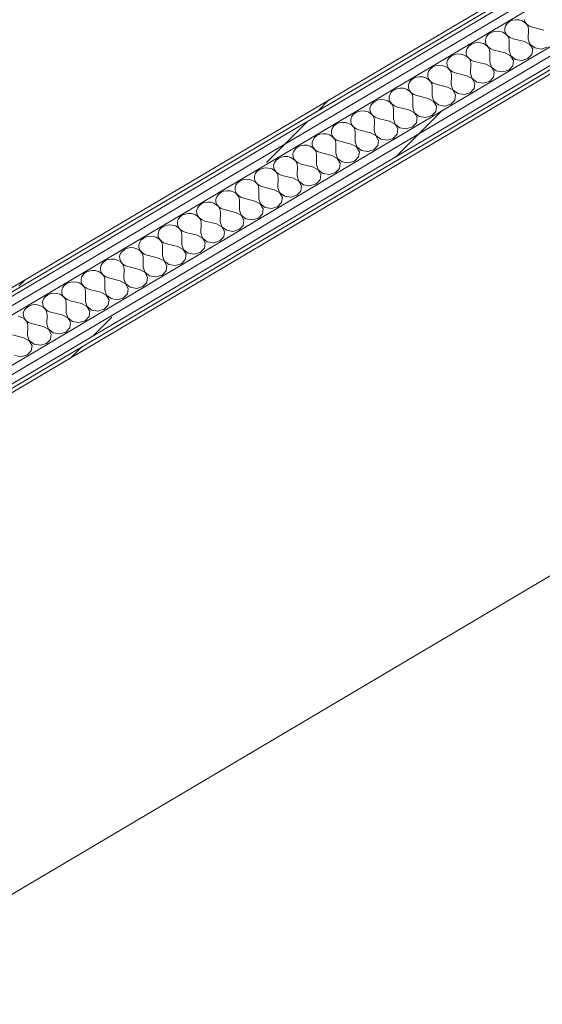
# Model space of a CAD drawing. Header units: millimetres. Extents: x -36631 to 27388, y -24993 to 6945.
# Tile 132 of 256: x 737 to 1513, y -17982 to -16518. Entities that reach past the tile are written whole.
import ezdxf

# ---------------------------------------------------------------- set-up
doc = ezdxf.new("R2010")
doc.units = ezdxf.units.MM
doc.header["$MEASUREMENT"] = 0
doc.linetypes.add('Wipeout_Contour', pattern=[1000, 0, -1000])
doc.layers.add('14_PAV_Paviment existent', color=7, linetype='Continuous')
doc.layers.add('Nuevo_08_E_Envans secs', color=7, linetype='Continuous')
doc.layers.add('14_PAV_Paviment existent_Pluma_Nº__89', color=7, linetype='Continuous', lineweight=5)
doc.layers.add('Nuevo_08_E_Envans secs_Pluma_Nº__1', color=7, linetype='Continuous', lineweight=5)
for name, color, linetype, lineweight, true_color in [('Nuevo_08_E_Envans secs_Pluma_Nº__102', 7, 'Continuous', 5, 0xcccccc), ('Nuevo_08_E_Envans secs_Pluma_Nº__171', 171, 'Continuous', 13, 0xaaaaff), ('Nuevo_08_E_Envans secs_Pluma_Nº__177', 7, 'Continuous', 15, 0xf7e046)]:
    doc.layers.add(name, color=color, linetype=linetype, lineweight=lineweight, true_color=true_color)
pattern_1 = [(45, (0, 0), (-183.8478, 183.8478), [195, -65]), (45, (7e-14, 183.85), (-183.8478, 183.8478), [195, -65])]

# ---------------------------------------------------------------- blocks, each defined once
blk = doc.blocks.new('*X179')
at = {"layer": 'Nuevo_08_E_Envans secs_Pluma_Nº__102', "color": 254, "linetype": 'Continuous', "lineweight": 5, "true_color": 0xcccccc}
for p, q in [((1461, -16523.3), (1458.5, -16526.7)), ((1464.5, -16520.5), (1461, -16523.3)), ((1468.8, -16518.6), (1464.5, -16520.5)), ((1473.6, -16517.8), (1468.8, -16518.6)), ((1478.4, -16518), (1473.6, -16517.8)), ((1483, -16519.4), (1478.4, -16518)), ((1487, -16521.7), (1483, -16519.4)), ((1486.1, -16517.6), (1487.5, -16521.4)), ((1490.1, -16524.7), (1487, -16521.7)), ((1487.5, -16521.4), (1490.2, -16524.7)), ((1492, -16528.4), (1490.1, -16524.7)), ((1490.2, -16524.7), (1493.9, -16527.3)), ((1432.4, -16540.2), (1429.9, -16543.6)), ((1435.9, -16537.4), (1432.4, -16540.2)), ((1440.2, -16535.6), (1435.9, -16537.4)), ((1445, -16534.7), (1440.2, -16535.6)), ((1449.8, -16535), (1445, -16534.7)), ((1454.4, -16536.3), (1449.8, -16535)), ((1458.4, -16538.6), (1454.4, -16536.3)), ((1458.5, -16526.7), (1457.3, -16530.5)), ((1457.3, -16530.5), (1457.5, -16534.5)), ((1457.5, -16534.5), (1458.9, -16538.3)), ((1461.5, -16541.7), (1458.4, -16538.6)), ((1458.9, -16538.3), (1461.6, -16541.6)), ((1492.6, -16532.3), (1492, -16528.4)), ((1492.3, -16546.7), (1492.6, -16532.3)), ((1493.9, -16527.3), (1498.3, -16529)), ((1515.2, -16533.2), (1498.3, -16529)), ((1407.3, -16554.4), (1403.8, -16557.1)), ((1411.6, -16552.5), (1407.3, -16554.4)), ((1416.4, -16551.7), (1411.6, -16552.5)), ((1421.2, -16551.9), (1416.4, -16551.7)), ((1425.8, -16553.2), (1421.2, -16551.9)), ((1429.8, -16555.5), (1425.8, -16553.2)), ((1429.9, -16543.6), (1428.7, -16547.5)), ((1428.7, -16547.5), (1428.8, -16551.5)), ((1428.8, -16551.5), (1430.3, -16555.2)), ((1432.9, -16558.6), (1429.8, -16555.5)), ((1430.3, -16555.2), (1433, -16558.6)), ((1463.4, -16545.3), (1461.5, -16541.7)), ((1461.6, -16541.6), (1465.3, -16544.2)), ((1464, -16549.3), (1463.4, -16545.3)), ((1463.7, -16563.7), (1464, -16549.3)), ((1465.3, -16544.2), (1469.7, -16545.9)), ((1486.6, -16550.1), (1469.7, -16545.9)), ((1494.7, -16554.4), (1486.6, -16550.1)), ((1492.3, -16546.7), (1494.8, -16554.3)), ((1498.8, -16561.5), (1494.7, -16554.4)), ((1494.8, -16554.3), (1501.9, -16559.7)), ((1383, -16569.4), (1378.7, -16571.3)), ((1387.7, -16568.6), (1383, -16569.4)), ((1392.6, -16568.9), (1387.7, -16568.6)), ((1397.2, -16570.2), (1392.6, -16568.9)), ((1401.2, -16572.5), (1397.2, -16570.2)), ((1401.3, -16560.6), (1400.1, -16564.4)), ((1400.1, -16564.4), (1400.2, -16568.4)), ((1400.2, -16568.4), (1401.7, -16572.2)), ((1403.8, -16557.1), (1401.3, -16560.6)), ((1434.8, -16562.3), (1432.9, -16558.6)), ((1433, -16558.6), (1436.7, -16561.2)), ((1435.4, -16566.2), (1434.8, -16562.3)), ((1435.1, -16580.6), (1435.4, -16566.2)), ((1436.7, -16561.2), (1441.1, -16562.8)), ((1458, -16567.1), (1441.1, -16562.8)), ((1466.1, -16571.4), (1458, -16567.1)), ((1463.7, -16563.7), (1466.2, -16571.3)), ((1491.8, -16575.5), (1497.8, -16569.3)), ((1497.8, -16569.3), (1498.8, -16561.5)), ((1501.9, -16559.7), (1511.3, -16561.3)), ((1511.3, -16561.3), (1520.4, -16558.6)), ((1372.7, -16577.5), (1371.5, -16581.4)), ((1371.5, -16581.4), (1371.6, -16585.3)), ((1375.2, -16574.1), (1372.7, -16577.5)), ((1378.7, -16571.3), (1375.2, -16574.1)), ((1404.3, -16575.6), (1401.2, -16572.5)), ((1401.7, -16572.2), (1404.4, -16575.5)), ((1406.2, -16579.2), (1404.3, -16575.6)), ((1404.4, -16575.5), (1408.1, -16578.1)), ((1406.8, -16583.2), (1406.2, -16579.2)), ((1406.5, -16597.6), (1406.8, -16583.2)), ((1408.1, -16578.1), (1412.5, -16579.8)), ((1429.4, -16584), (1412.5, -16579.8)), ((1437.5, -16588.3), (1429.4, -16584)), ((1435.1, -16580.6), (1437.6, -16588.2)), ((1470.2, -16578.5), (1466.1, -16571.4)), ((1466.2, -16571.3), (1473.3, -16576.7)), ((1469.2, -16586.3), (1470.2, -16578.5)), ((1473.3, -16576.7), (1482.7, -16578.2)), ((1482.7, -16578.2), (1491.8, -16575.5)), ((1344.1, -16594.5), (1342.9, -16598.3)), ((1342.9, -16598.3), (1343, -16602.3)), ((1346.6, -16591), (1344.1, -16594.5)), ((1350.1, -16588.3), (1346.6, -16591)), ((1354.4, -16586.4), (1350.1, -16588.3)), ((1359.1, -16585.5), (1354.4, -16586.4)), ((1364, -16585.8), (1359.1, -16585.5)), ((1368.6, -16587.1), (1364, -16585.8)), ((1372.6, -16589.4), (1368.6, -16587.1)), ((1371.6, -16585.3), (1373.1, -16589.1)), ((1375.6, -16592.5), (1372.6, -16589.4)), ((1373.1, -16589.1), (1375.8, -16592.4)), ((1377.6, -16596.2), (1375.6, -16592.5)), ((1375.8, -16592.4), (1379.5, -16595)), ((1378.2, -16600.1), (1377.6, -16596.2)), ((1379.5, -16595), (1383.9, -16596.7)), ((1400.8, -16601), (1383.9, -16596.7)), ((1406.5, -16597.6), (1409, -16605.2)), ((1441.6, -16595.4), (1437.5, -16588.3)), ((1437.6, -16588.2), (1444.7, -16593.6)), ((1440.6, -16603.2), (1441.6, -16595.4)), ((1444.7, -16593.6), (1454.1, -16595.2)), ((1454.1, -16595.2), (1463.2, -16592.5)), ((1463.2, -16592.5), (1469.2, -16586.3)), ((1315.5, -16611.4), (1314.3, -16615.2)), ((1317.9, -16608), (1315.5, -16611.4)), ((1321.5, -16605.2), (1317.9, -16608)), ((1325.8, -16603.3), (1321.5, -16605.2)), ((1330.5, -16602.5), (1325.8, -16603.3)), ((1335.4, -16602.7), (1330.5, -16602.5)), ((1340, -16604.1), (1335.4, -16602.7)), ((1344, -16606.4), (1340, -16604.1)), ((1343, -16602.3), (1344.5, -16606.1)), ((1347, -16609.5), (1344, -16606.4)), ((1344.5, -16606.1), (1347.2, -16609.4)), ((1348.9, -16613.1), (1347, -16609.5)), ((1347.2, -16609.4), (1350.8, -16612)), ((1349.5, -16617.1), (1348.9, -16613.1)), ((1350.8, -16612), (1355.3, -16613.7)), ((1372.2, -16617.9), (1355.3, -16613.7)), ((1377.9, -16614.5), (1378.2, -16600.1)), ((1408.9, -16605.2), (1400.8, -16601)), ((1413, -16612.3), (1408.9, -16605.2)), ((1409, -16605.2), (1416, -16610.6)), ((1411.9, -16620.2), (1413, -16612.3)), ((1416, -16610.6), (1425.5, -16612.1)), ((1425.5, -16612.1), (1434.6, -16609.4)), ((1434.6, -16609.4), (1440.6, -16603.2)), ((1286.9, -16628.3), (1285.7, -16632.2)), ((1289.3, -16624.9), (1286.9, -16628.3)), ((1292.8, -16622.1), (1289.3, -16624.9)), ((1297.2, -16620.3), (1292.8, -16622.1)), ((1301.9, -16619.4), (1297.2, -16620.3)), ((1306.8, -16619.7), (1301.9, -16619.4)), ((1311.4, -16621), (1306.8, -16619.7)), ((1315.4, -16623.3), (1311.4, -16621)), ((1314.3, -16615.2), (1314.4, -16619.2)), ((1314.4, -16619.2), (1315.9, -16623)), ((1318.4, -16626.4), (1315.4, -16623.3)), ((1315.9, -16623), (1318.5, -16626.3)), ((1320.3, -16630.1), (1318.4, -16626.4)), ((1318.5, -16626.3), (1322.2, -16628.9)), ((1322.2, -16628.9), (1326.7, -16630.6)), ((1349.3, -16631.4), (1349.5, -16617.1)), ((1380.3, -16622.2), (1372.2, -16617.9)), ((1377.9, -16614.5), (1380.4, -16622.1)), ((1384.4, -16629.3), (1380.3, -16622.2)), ((1380.4, -16622.1), (1387.4, -16627.5)), ((1387.4, -16627.5), (1396.9, -16629.1)), ((1396.9, -16629.1), (1406, -16626.4)), ((1406, -16626.4), (1411.9, -16620.2)), ((1260.7, -16641.8), (1258.3, -16645.3)), ((1264.2, -16639.1), (1260.7, -16641.8)), ((1268.5, -16637.2), (1264.2, -16639.1)), ((1273.3, -16636.4), (1268.5, -16637.2)), ((1278.2, -16636.6), (1273.3, -16636.4)), ((1282.8, -16637.9), (1278.2, -16636.6)), ((1286.8, -16640.2), (1282.8, -16637.9)), ((1285.7, -16632.2), (1285.8, -16636.2)), ((1285.8, -16636.2), (1287.3, -16639.9)), ((1289.8, -16643.3), (1286.8, -16640.2)), ((1287.3, -16639.9), (1289.9, -16643.3)), ((1291.7, -16647), (1289.8, -16643.3)), ((1289.9, -16643.3), (1293.6, -16645.9)), ((1320.9, -16634), (1320.3, -16630.1)), ((1320.7, -16648.4), (1320.9, -16634)), ((1343.6, -16634.8), (1326.7, -16630.6)), ((1351.7, -16639.1), (1343.6, -16634.8)), ((1349.3, -16631.4), (1351.8, -16639)), ((1355.8, -16646.2), (1351.7, -16639.1)), ((1351.8, -16639), (1358.8, -16644.4)), ((1368.3, -16646), (1377.4, -16643.3)), ((1377.4, -16643.3), (1383.3, -16637.1)), ((1383.3, -16637.1), (1384.4, -16629.3)), ((1235.6, -16656), (1232.1, -16658.8)), ((1239.9, -16654.2), (1235.6, -16656)), ((1244.7, -16653.3), (1239.9, -16654.2)), ((1249.6, -16653.6), (1244.7, -16653.3)), ((1254.2, -16654.9), (1249.6, -16653.6)), ((1258.2, -16657.2), (1254.2, -16654.9)), ((1258.3, -16645.3), (1257.1, -16649.1)), ((1257.1, -16649.1), (1257.2, -16653.1)), ((1257.2, -16653.1), (1258.7, -16656.9)), ((1261.2, -16660.3), (1258.2, -16657.2)), ((1258.7, -16656.9), (1261.3, -16660.2)), ((1292.3, -16650.9), (1291.7, -16647)), ((1292.1, -16665.3), (1292.3, -16650.9)), ((1293.6, -16645.9), (1298.1, -16647.5)), ((1315, -16651.8), (1298.1, -16647.5)), ((1323.1, -16656.1), (1315, -16651.8)), ((1320.7, -16648.4), (1323.2, -16656)), ((1327.2, -16663.2), (1323.1, -16656.1)), ((1323.2, -16656), (1330.2, -16661.4)), ((1348.8, -16660.2), (1354.7, -16654)), ((1354.7, -16654), (1355.8, -16646.2)), ((1358.8, -16644.4), (1368.3, -16646)), ((1207, -16673), (1203.5, -16675.7)), ((1211.3, -16671.1), (1207, -16673)), ((1216.1, -16670.3), (1211.3, -16671.1)), ((1221, -16670.5), (1216.1, -16670.3)), ((1225.6, -16671.8), (1221, -16670.5)), ((1229.6, -16674.1), (1225.6, -16671.8)), ((1229.7, -16662.2), (1228.5, -16666.1)), ((1228.5, -16666.1), (1228.6, -16670)), ((1228.6, -16670), (1230.1, -16673.8)), ((1232.1, -16658.8), (1229.7, -16662.2)), ((1263.1, -16663.9), (1261.2, -16660.3)), ((1261.3, -16660.2), (1265, -16662.8)), ((1263.7, -16667.9), (1263.1, -16663.9)), ((1263.5, -16682.3), (1263.7, -16667.9)), ((1265, -16662.8), (1269.4, -16664.5)), ((1286.3, -16668.7), (1269.4, -16664.5)), ((1294.5, -16673), (1286.3, -16668.7)), ((1292.1, -16665.3), (1294.6, -16672.9)), ((1294.6, -16672.9), (1301.6, -16678.3)), ((1320.2, -16677.2), (1326.1, -16671)), ((1326.1, -16671), (1327.2, -16663.2)), ((1330.2, -16661.4), (1339.7, -16663)), ((1339.7, -16663), (1348.8, -16660.2)), ((1187.5, -16687.2), (1182.7, -16688)), ((1192.4, -16687.4), (1187.5, -16687.2)), ((1197, -16688.8), (1192.4, -16687.4)), ((1201.1, -16679.2), (1199.9, -16683)), ((1199.9, -16683), (1200, -16687)), ((1200, -16687), (1201.4, -16690.8)), ((1203.5, -16675.7), (1201.1, -16679.2)), ((1232.6, -16677.2), (1229.6, -16674.1)), ((1230.1, -16673.8), (1232.7, -16677.2)), ((1234.5, -16680.9), (1232.6, -16677.2)), ((1232.7, -16677.2), (1236.4, -16679.8)), ((1235.1, -16684.8), (1234.5, -16680.9)), ((1234.9, -16699.2), (1235.1, -16684.8)), ((1236.4, -16679.8), (1240.8, -16681.4)), ((1257.7, -16685.7), (1240.8, -16681.4)), ((1265.9, -16689.9), (1257.7, -16685.7)), ((1263.5, -16682.3), (1266, -16689.9)), ((1298.6, -16680.1), (1294.5, -16673)), ((1297.5, -16687.9), (1298.6, -16680.1)), ((1301.6, -16678.3), (1311.1, -16679.9)), ((1311.1, -16679.9), (1320.2, -16677.2)), ((1172.5, -16696.1), (1171.2, -16700)), ((1171.2, -16700), (1171.4, -16703.9)), ((1174.9, -16692.7), (1172.5, -16696.1)), ((1178.4, -16689.9), (1174.9, -16692.7)), ((1182.7, -16688), (1178.4, -16689.9)), ((1200.9, -16691.1), (1197, -16688.8)), ((1204, -16694.2), (1200.9, -16691.1)), ((1201.4, -16690.8), (1204.1, -16694.1)), ((1205.9, -16697.8), (1204, -16694.2)), ((1204.1, -16694.1), (1207.8, -16696.7)), ((1206.5, -16701.8), (1205.9, -16697.8)), ((1206.2, -16716.2), (1206.5, -16701.8)), ((1207.8, -16696.7), (1212.2, -16698.4)), ((1229.1, -16702.6), (1212.2, -16698.4)), ((1234.9, -16699.2), (1237.4, -16706.8)), ((1270, -16697.1), (1265.9, -16689.9)), ((1266, -16689.9), (1273, -16695.3)), ((1268.9, -16704.9), (1270, -16697.1)), ((1273, -16695.3), (1282.5, -16696.8)), ((1282.5, -16696.8), (1291.6, -16694.1)), ((1291.6, -16694.1), (1297.5, -16687.9)), ((1143.8, -16713), (1142.6, -16716.9)), ((1142.6, -16716.9), (1142.8, -16720.9)), ((1146.3, -16709.6), (1143.8, -16713)), ((1149.8, -16706.9), (1146.3, -16709.6)), ((1154.1, -16705), (1149.8, -16706.9)), ((1158.9, -16704.1), (1154.1, -16705)), ((1163.8, -16704.4), (1158.9, -16704.1)), ((1168.4, -16705.7), (1163.8, -16704.4)), ((1172.3, -16708), (1168.4, -16705.7)), ((1171.4, -16703.9), (1172.8, -16707.7)), ((1175.4, -16711.1), (1172.3, -16708)), ((1172.8, -16707.7), (1175.5, -16711)), ((1177.3, -16714.8), (1175.4, -16711.1)), ((1175.5, -16711), (1179.2, -16713.6)), ((1177.9, -16718.7), (1177.3, -16714.8)), ((1179.2, -16713.6), (1183.6, -16715.3)), ((1200.5, -16719.5), (1183.6, -16715.3)), ((1206.2, -16716.2), (1208.8, -16723.8)), ((1237.2, -16706.9), (1229.1, -16702.6)), ((1241.4, -16714), (1237.2, -16706.9)), ((1237.4, -16706.8), (1244.4, -16712.2)), ((1240.3, -16721.8), (1241.4, -16714)), ((1244.4, -16712.2), (1253.9, -16713.8)), ((1253.9, -16713.8), (1262.9, -16711.1)), ((1262.9, -16711.1), (1268.9, -16704.9)), ((1115.2, -16730), (1114, -16733.8)), ((1117.7, -16726.6), (1115.2, -16730)), ((1121.2, -16723.8), (1117.7, -16726.6)), ((1125.5, -16721.9), (1121.2, -16723.8)), ((1130.3, -16721.1), (1125.5, -16721.9)), ((1135.1, -16721.3), (1130.3, -16721.1)), ((1139.7, -16722.7), (1135.1, -16721.3)), ((1143.7, -16724.9), (1139.7, -16722.7)), ((1142.8, -16720.9), (1144.2, -16724.7)), ((1146.8, -16728), (1143.7, -16724.9)), ((1144.2, -16724.7), (1146.9, -16728)), ((1148.7, -16731.7), (1146.8, -16728)), ((1146.9, -16728), (1150.6, -16730.6)), ((1150.6, -16730.6), (1155, -16732.3)), ((1177.6, -16733.1), (1177.9, -16718.7)), ((1208.6, -16723.8), (1200.5, -16719.5)), ((1212.8, -16730.9), (1208.6, -16723.8)), ((1208.8, -16723.8), (1215.8, -16729.1)), ((1211.7, -16738.8), (1212.8, -16730.9)), ((1215.8, -16729.1), (1225.3, -16730.7)), ((1225.3, -16730.7), (1234.3, -16728)), ((1234.3, -16728), (1240.3, -16721.8)), ((1089.1, -16743.5), (1086.6, -16746.9)), ((1092.6, -16740.7), (1089.1, -16743.5)), ((1096.9, -16738.9), (1092.6, -16740.7)), ((1101.7, -16738), (1096.9, -16738.9)), ((1106.5, -16738.3), (1101.7, -16738)), ((1111.1, -16739.6), (1106.5, -16738.3)), ((1115.1, -16741.9), (1111.1, -16739.6)), ((1114, -16733.8), (1114.2, -16737.8)), ((1114.2, -16737.8), (1115.6, -16741.6)), ((1118.2, -16745), (1115.1, -16741.9)), ((1115.6, -16741.6), (1118.3, -16744.9)), ((1120.1, -16748.6), (1118.2, -16745)), ((1118.3, -16744.9), (1122, -16747.5)), ((1149.3, -16735.6), (1148.7, -16731.7)), ((1149, -16750), (1149.3, -16735.6)), ((1171.9, -16736.5), (1155, -16732.3)), ((1180, -16740.8), (1171.9, -16736.5)), ((1177.6, -16733.1), (1180.1, -16740.7)), ((1184.2, -16747.9), (1180, -16740.8)), ((1180.1, -16740.7), (1187.2, -16746.1)), ((1187.2, -16746.1), (1196.7, -16747.7)), ((1196.7, -16747.7), (1205.7, -16744.9)), ((1205.7, -16744.9), (1211.7, -16738.8)), ((1060.5, -16760.4), (1058, -16763.9)), ((1064, -16757.7), (1060.5, -16760.4)), ((1068.3, -16755.8), (1064, -16757.7)), ((1073.1, -16755), (1068.3, -16755.8)), ((1077.9, -16755.2), (1073.1, -16755)), ((1082.5, -16756.5), (1077.9, -16755.2)), ((1086.5, -16758.8), (1082.5, -16756.5)), ((1086.6, -16746.9), (1085.4, -16750.8)), ((1085.4, -16750.8), (1085.6, -16754.7)), ((1085.6, -16754.7), (1087, -16758.5)), ((1089.6, -16761.9), (1086.5, -16758.8)), ((1087, -16758.5), (1089.7, -16761.9)), ((1120.7, -16752.6), (1120.1, -16748.6)), ((1120.4, -16767), (1120.7, -16752.6)), ((1122, -16747.5), (1126.4, -16749.2)), ((1143.3, -16753.4), (1126.4, -16749.2)), ((1151.4, -16757.7), (1143.3, -16753.4)), ((1149, -16750), (1151.5, -16757.6)), ((1155.6, -16764.8), (1151.4, -16757.7)), ((1151.5, -16757.6), (1158.6, -16763)), ((1177.1, -16761.9), (1183.1, -16755.7)), ((1183.1, -16755.7), (1184.2, -16747.9)), ((1035.4, -16774.6), (1031.9, -16777.4)), ((1039.7, -16772.7), (1035.4, -16774.6)), ((1044.5, -16771.9), (1039.7, -16772.7)), ((1049.3, -16772.2), (1044.5, -16771.9)), ((1053.9, -16773.5), (1049.3, -16772.2)), ((1057.9, -16775.8), (1053.9, -16773.5)), ((1058, -16763.9), (1056.8, -16767.7)), ((1056.8, -16767.7), (1056.9, -16771.7)), ((1056.9, -16771.7), (1058.4, -16775.5)), ((1091.5, -16765.6), (1089.6, -16761.9)), ((1089.7, -16761.9), (1093.4, -16764.5)), ((1092.1, -16769.5), (1091.5, -16765.6)), ((1091.8, -16783.9), (1092.1, -16769.5)), ((1093.4, -16764.5), (1097.8, -16766.1)), ((1114.7, -16770.4), (1097.8, -16766.1)), ((1122.8, -16774.6), (1114.7, -16770.4)), ((1120.4, -16767), (1122.9, -16774.6)), ((1127, -16781.8), (1122.8, -16774.6)), ((1122.9, -16774.6), (1130, -16780)), ((1148.5, -16778.8), (1154.5, -16772.6)), ((1154.5, -16772.6), (1155.6, -16764.8)), ((1158.6, -16763), (1168, -16764.6)), ((1168, -16764.6), (1177.1, -16761.9)), ((1011.1, -16789.7), (1006.8, -16791.6)), ((1015.8, -16788.8), (1011.1, -16789.7)), ((1020.7, -16789.1), (1015.8, -16788.8)), ((1025.3, -16790.4), (1020.7, -16789.1)), ((1029.4, -16780.8), (1028.2, -16784.7)), ((1028.2, -16784.7), (1028.3, -16788.6)), ((1028.3, -16788.6), (1029.8, -16792.4)), ((1031.9, -16777.4), (1029.4, -16780.8)), ((1061, -16778.9), (1057.9, -16775.8)), ((1058.4, -16775.5), (1061.1, -16778.8)), ((1062.9, -16782.5), (1061, -16778.9)), ((1061.1, -16778.8), (1064.8, -16781.4)), ((1063.5, -16786.5), (1062.9, -16782.5)), ((1063.2, -16800.9), (1063.5, -16786.5)), ((1064.8, -16781.4), (1069.2, -16783.1)), ((1086.1, -16787.3), (1069.2, -16783.1)), ((1094.2, -16791.6), (1086.1, -16787.3)), ((1091.8, -16783.9), (1094.3, -16791.5)), ((1119.9, -16795.8), (1125.9, -16789.6)), ((1125.9, -16789.6), (1127, -16781.8)), ((1130, -16780), (1139.4, -16781.5)), ((1139.4, -16781.5), (1148.5, -16778.8)), ((1000.8, -16797.8), (999.6, -16801.6)), ((999.6, -16801.6), (999.7, -16805.6)), ((1003.3, -16794.3), (1000.8, -16797.8)), ((1006.8, -16791.6), (1003.3, -16794.3)), ((1029.3, -16792.7), (1025.3, -16790.4)), ((1032.4, -16795.8), (1029.3, -16792.7)), ((1029.8, -16792.4), (1032.5, -16795.7)), ((1034.3, -16799.5), (1032.4, -16795.8)), ((1032.5, -16795.7), (1036.2, -16798.3)), ((1034.9, -16803.4), (1034.3, -16799.5)), ((1034.6, -16817.8), (1034.9, -16803.4)), ((1036.2, -16798.3), (1040.6, -16800)), ((1057.5, -16804.3), (1040.6, -16800)), ((1065.6, -16808.5), (1057.5, -16804.3)), ((1063.2, -16800.9), (1065.7, -16808.5)), ((1098.3, -16798.7), (1094.2, -16791.6)), ((1094.3, -16791.5), (1101.4, -16796.9)), ((1097.3, -16806.5), (1098.3, -16798.7)), ((1101.4, -16796.9), (1110.8, -16798.5)), ((1110.8, -16798.5), (1119.9, -16795.8)), ((972.2, -16814.7), (971, -16818.5)), ((971, -16818.5), (971.1, -16822.5)), ((974.7, -16811.3), (972.2, -16814.7)), ((978.2, -16808.5), (974.7, -16811.3)), ((982.5, -16806.6), (978.2, -16808.5)), ((987.2, -16805.8), (982.5, -16806.6)), ((992.1, -16806), (987.2, -16805.8)), ((996.7, -16807.4), (992.1, -16806)), ((1000.7, -16809.7), (996.7, -16807.4)), ((999.7, -16805.6), (1001.2, -16809.4)), ((1003.8, -16812.8), (1000.7, -16809.7)), ((1001.2, -16809.4), (1003.9, -16812.7)), ((1005.7, -16816.4), (1003.8, -16812.8)), ((1003.9, -16812.7), (1007.6, -16815.3)), ((1006.3, -16820.3), (1005.7, -16816.4)), ((1007.6, -16815.3), (1012, -16817)), ((1028.9, -16821.2), (1012, -16817)), ((1034.6, -16817.8), (1037.1, -16825.4)), ((1069.7, -16815.6), (1065.6, -16808.5)), ((1065.7, -16808.5), (1072.8, -16813.9)), ((1068.7, -16823.5), (1069.7, -16815.6)), ((1072.8, -16813.9), (1082.2, -16815.4)), ((1082.2, -16815.4), (1091.3, -16812.7)), ((1091.3, -16812.7), (1097.3, -16806.5)), ((943.6, -16831.6), (942.4, -16835.5)), ((946, -16828.2), (943.6, -16831.6)), ((949.6, -16825.4), (946, -16828.2)), ((953.9, -16823.6), (949.6, -16825.4)), ((958.6, -16822.7), (953.9, -16823.6)), ((963.5, -16823), (958.6, -16822.7)), ((968.1, -16824.3), (963.5, -16823)), ((972.1, -16826.6), (968.1, -16824.3)), ((971.1, -16822.5), (972.6, -16826.3)), ((975.1, -16829.7), (972.1, -16826.6)), ((972.6, -16826.3), (975.3, -16829.6)), ((977, -16833.3), (975.1, -16829.7)), ((975.3, -16829.6), (978.9, -16832.2)), ((977.6, -16837.3), (977, -16833.3)), ((978.9, -16832.2), (983.4, -16833.9)), ((1000.3, -16838.1), (983.4, -16833.9)), ((1006, -16834.7), (1006.3, -16820.3)), ((1037, -16825.5), (1028.9, -16821.2)), ((1041.1, -16832.6), (1037, -16825.5)), ((1037.1, -16825.4), (1044.1, -16830.8)), ((1040.1, -16840.4), (1041.1, -16832.6)), ((1044.1, -16830.8), (1053.6, -16832.4)), ((1053.6, -16832.4), (1062.7, -16829.7)), ((1062.7, -16829.7), (1068.7, -16823.5)), ((915, -16848.6), (913.8, -16852.4)), ((917.4, -16845.1), (915, -16848.6)), ((921, -16842.4), (917.4, -16845.1)), ((925.3, -16840.5), (921, -16842.4)), ((930, -16839.7), (925.3, -16840.5)), ((934.9, -16839.9), (930, -16839.7)), ((939.5, -16841.2), (934.9, -16839.9)), ((943.5, -16843.5), (939.5, -16841.2)), ((942.4, -16835.5), (942.5, -16839.5)), ((942.5, -16839.5), (944, -16843.2)), ((946.5, -16846.6), (943.5, -16843.5)), ((944, -16843.2), (946.7, -16846.6)), ((948.4, -16850.3), (946.5, -16846.6)), ((946.7, -16846.6), (950.3, -16849.2)), ((977.4, -16851.7), (977.6, -16837.3)), ((1008.4, -16842.4), (1000.3, -16838.1)), ((1006, -16834.7), (1008.5, -16842.3)), ((1012.5, -16849.5), (1008.4, -16842.4)), ((1008.5, -16842.3), (1015.5, -16847.7)), ((1015.5, -16847.7), (1025, -16849.3)), ((1025, -16849.3), (1034.1, -16846.6)), ((1034.1, -16846.6), (1040.1, -16840.4)), ((888.8, -16862.1), (886.4, -16865.5)), ((892.3, -16859.3), (888.8, -16862.1)), ((896.7, -16857.5), (892.3, -16859.3)), ((901.4, -16856.6), (896.7, -16857.5)), ((906.3, -16856.9), (901.4, -16856.6)), ((910.9, -16858.2), (906.3, -16856.9)), ((914.9, -16860.5), (910.9, -16858.2)), ((913.8, -16852.4), (913.9, -16856.4)), ((913.9, -16856.4), (915.4, -16860.2)), ((917.9, -16863.6), (914.9, -16860.5)), ((915.4, -16860.2), (918, -16863.5)), ((949, -16854.2), (948.4, -16850.3)), ((948.8, -16868.6), (949, -16854.2)), ((950.3, -16849.2), (954.8, -16850.8)), ((971.7, -16855.1), (954.8, -16850.8)), ((979.8, -16859.4), (971.7, -16855.1)), ((977.4, -16851.7), (979.9, -16859.3)), ((983.9, -16866.5), (979.8, -16859.4)), ((979.9, -16859.3), (986.9, -16864.7)), ((1005.5, -16863.5), (1011.4, -16857.3)), ((1011.4, -16857.3), (1012.5, -16849.5)), ((863.7, -16876.3), (860.2, -16879)), ((868, -16874.4), (863.7, -16876.3)), ((872.8, -16873.6), (868, -16874.4)), ((877.7, -16873.8), (872.8, -16873.6)), ((882.3, -16875.1), (877.7, -16873.8)), ((886.3, -16877.4), (882.3, -16875.1)), ((886.4, -16865.5), (885.2, -16869.4)), ((885.2, -16869.4), (885.3, -16873.3)), ((885.3, -16873.3), (886.8, -16877.1)), ((889.3, -16880.5), (886.3, -16877.4)), ((886.8, -16877.1), (889.4, -16880.4)), ((919.8, -16867.2), (917.9, -16863.6)), ((918, -16863.5), (921.7, -16866.1)), ((920.4, -16871.2), (919.8, -16867.2)), ((920.2, -16885.6), (920.4, -16871.2)), ((921.7, -16866.1), (926.2, -16867.8)), ((943.1, -16872), (926.2, -16867.8)), ((951.2, -16876.3), (943.1, -16872)), ((948.8, -16868.6), (951.3, -16876.2)), ((955.3, -16883.4), (951.2, -16876.3)), ((951.3, -16876.2), (958.3, -16881.6)), ((976.9, -16880.5), (982.8, -16874.3)), ((982.8, -16874.3), (983.9, -16866.5)), ((986.9, -16864.7), (996.4, -16866.3)), ((996.4, -16866.3), (1005.5, -16863.5)), ((839.4, -16891.3), (835.1, -16893.2)), ((844.2, -16890.5), (839.4, -16891.3)), ((849.1, -16890.7), (844.2, -16890.5)), ((853.7, -16892.1), (849.1, -16890.7)), ((857.7, -16894.4), (853.7, -16892.1)), ((857.8, -16882.5), (856.6, -16886.3)), ((856.6, -16886.3), (856.7, -16890.3)), ((856.7, -16890.3), (858.2, -16894.1)), ((860.2, -16879), (857.8, -16882.5)), ((891.2, -16884.2), (889.3, -16880.5)), ((889.4, -16880.4), (893.1, -16883)), ((891.8, -16888.1), (891.2, -16884.2)), ((891.6, -16902.5), (891.8, -16888.1)), ((893.1, -16883), (897.5, -16884.7)), ((914.5, -16889), (897.5, -16884.7)), ((922.6, -16893.2), (914.5, -16889)), ((920.2, -16885.6), (922.7, -16893.2)), ((948.3, -16897.4), (954.2, -16891.2)), ((954.2, -16891.2), (955.3, -16883.4)), ((958.3, -16881.6), (967.8, -16883.2)), ((967.8, -16883.2), (976.9, -16880.5)), ((829.2, -16899.4), (828, -16903.2)), ((828, -16903.2), (828.1, -16907.2)), ((831.6, -16896), (829.2, -16899.4)), ((835.1, -16893.2), (831.6, -16896)), ((860.7, -16897.5), (857.7, -16894.4)), ((858.2, -16894.1), (860.8, -16897.4)), ((862.6, -16901.1), (860.7, -16897.5)), ((860.8, -16897.4), (864.5, -16900)), ((863.2, -16905.1), (862.6, -16901.1)), ((863, -16919.5), (863.2, -16905.1)), ((864.5, -16900), (868.9, -16901.7)), ((885.8, -16905.9), (868.9, -16901.7)), ((894, -16910.2), (885.8, -16905.9)), ((891.6, -16902.5), (894.1, -16910.1)), ((926.7, -16900.3), (922.6, -16893.2)), ((922.7, -16893.2), (929.7, -16898.6)), ((925.6, -16908.2), (926.7, -16900.3)), ((929.7, -16898.6), (939.2, -16900.1)), ((939.2, -16900.1), (948.3, -16897.4)), ((800.6, -16916.3), (799.4, -16920.2)), ((799.4, -16920.2), (799.5, -16924.2)), ((803, -16912.9), (800.6, -16916.3)), ((806.5, -16910.1), (803, -16912.9)), ((810.8, -16908.3), (806.5, -16910.1)), ((815.6, -16907.4), (810.8, -16908.3)), ((820.5, -16907.7), (815.6, -16907.4)), ((825.1, -16909), (820.5, -16907.7)), ((829, -16911.3), (825.1, -16909)), ((828.1, -16907.2), (829.5, -16911)), ((832.1, -16914.4), (829, -16911.3)), ((829.5, -16911), (832.2, -16914.3)), ((834, -16918.1), (832.1, -16914.4)), ((832.2, -16914.3), (835.9, -16916.9)), ((834.6, -16922), (834, -16918.1)), ((835.9, -16916.9), (840.3, -16918.6)), ((857.2, -16922.8), (840.3, -16918.6)), ((863, -16919.5), (865.5, -16927.1)), ((898.1, -16917.3), (894, -16910.2)), ((894.1, -16910.1), (901.1, -16915.5)), ((897, -16925.1), (898.1, -16917.3)), ((901.1, -16915.5), (910.6, -16917.1)), ((910.6, -16917.1), (919.7, -16914.4)), ((919.7, -16914.4), (925.6, -16908.2)), ((772, -16933.3), (770.7, -16937.1)), ((774.4, -16929.8), (772, -16933.3)), ((777.9, -16927.1), (774.4, -16929.8)), ((782.2, -16925.2), (777.9, -16927.1)), ((787, -16924.4), (782.2, -16925.2)), ((791.9, -16924.6), (787, -16924.4)), ((796.5, -16925.9), (791.9, -16924.6)), ((800.4, -16928.2), (796.5, -16925.9)), ((799.5, -16924.2), (800.9, -16928)), ((803.5, -16931.3), (800.4, -16928.2)), ((800.9, -16928), (803.6, -16931.3)), ((805.4, -16935), (803.5, -16931.3)), ((803.6, -16931.3), (807.3, -16933.9)), ((806, -16938.9), (805.4, -16935)), ((807.3, -16933.9), (811.7, -16935.6)), ((828.6, -16939.8), (811.7, -16935.6)), ((834.4, -16936.4), (834.6, -16922)), ((834.4, -16936.4), (836.9, -16944)), ((865.3, -16927.1), (857.2, -16922.8)), ((869.5, -16934.2), (865.3, -16927.1)), ((865.5, -16927.1), (872.5, -16932.4)), ((868.4, -16942.1), (869.5, -16934.2)), ((872.5, -16932.4), (882, -16934)), ((882, -16934), (891, -16931.3)), ((891, -16931.3), (897, -16925.1)), ((743.3, -16950.2), (742.1, -16954.1)), ((745.8, -16946.8), (743.3, -16950.2)), ((749.3, -16944), (745.8, -16946.8)), ((753.6, -16942.2), (749.3, -16944)), ((758.4, -16941.3), (753.6, -16942.2)), ((763.3, -16941.6), (758.4, -16941.3)), ((767.9, -16942.9), (763.3, -16941.6)), ((771.8, -16945.2), (767.9, -16942.9)), ((770.7, -16937.1), (770.9, -16941.1)), ((770.9, -16941.1), (772.3, -16944.9)), ((774.9, -16948.3), (771.8, -16945.2)), ((772.3, -16944.9), (775, -16948.2)), ((776.8, -16951.9), (774.9, -16948.3)), ((775, -16948.2), (778.7, -16950.8)), ((778.7, -16950.8), (783.1, -16952.5)), ((805.7, -16953.3), (806, -16938.9)), ((836.7, -16944.1), (828.6, -16939.8)), ((840.9, -16951.2), (836.7, -16944.1)), ((836.9, -16944), (843.9, -16949.4)), ((843.9, -16949.4), (853.4, -16951)), ((853.4, -16951), (862.4, -16948.2)), ((862.4, -16948.2), (868.4, -16942.1)), ((739.2, -16959.8), (734.6, -16958.5)), ((743.2, -16962.1), (739.2, -16959.8)), ((742.1, -16954.1), (742.3, -16958)), ((742.3, -16958), (743.7, -16961.8)), ((746.3, -16965.2), (743.2, -16962.1)), ((743.7, -16961.8), (746.4, -16965.2)), ((748.2, -16968.9), (746.3, -16965.2)), ((746.4, -16965.2), (750.1, -16967.8)), ((777.4, -16955.9), (776.8, -16951.9)), ((777.1, -16970.3), (777.4, -16955.9)), ((800, -16956.7), (783.1, -16952.5)), ((808.1, -16961), (800, -16956.7)), ((805.7, -16953.3), (808.3, -16960.9)), ((812.3, -16968.1), (808.1, -16961)), ((808.3, -16960.9), (815.3, -16966.3)), ((824.8, -16967.9), (833.8, -16965.2)), ((833.8, -16965.2), (839.8, -16959)), ((839.8, -16959), (840.9, -16951.2)), ((748.8, -16972.8), (748.2, -16968.9)), ((748.5, -16987.2), (748.8, -16972.8)), ((750.1, -16967.8), (754.5, -16969.4)), ((771.4, -16973.7), (754.5, -16969.4)), ((779.5, -16977.9), (771.4, -16973.7)), ((777.1, -16970.3), (779.6, -16977.9)), ((783.7, -16985.1), (779.5, -16977.9)), ((779.6, -16977.9), (786.7, -16983.3)), ((805.2, -16982.1), (811.2, -16975.9)), ((811.2, -16975.9), (812.3, -16968.1)), ((815.3, -16966.3), (824.8, -16967.9)), ((742.8, -16990.6), (725.9, -16986.4)), ((750.9, -16994.9), (742.8, -16990.6)), ((748.5, -16987.2), (751, -16994.8)), ((755.1, -17002), (750.9, -16994.9)), ((751, -16994.8), (758.1, -17000.2)), ((776.6, -16999.1), (782.6, -16992.9)), ((782.6, -16992.9), (783.7, -16985.1)), ((786.7, -16983.3), (796.2, -16984.8)), ((796.2, -16984.8), (805.2, -16982.1)), ((754, -17009.8), (755.1, -17002)), ((758.1, -17000.2), (767.5, -17001.8)), ((767.5, -17001.8), (776.6, -16999.1)), ((729.5, -17017.1), (738.9, -17018.7)), ((738.9, -17018.7), (748, -17016)), ((748, -17016), (754, -17009.8))]:
    blk.add_line(p, q, dxfattribs=at)
blk = doc.blocks.new('Elem Sección_167_1')
at = {"layer": 'Nuevo_08_E_Envans secs', "lineweight": 0}
blk.add_blockref('*X179', (0, 0), dxfattribs=at)
at = {"color": 254, "linetype": 'Wipeout_Contour', "lineweight": 0, "ltscale": 66621.807747}
blk.add_wipeout([(-442.3, -17756.9), (-438.6, -17761.1), (4340.6, -14930.8), (4336.8, -14926.7)], dxfattribs=at).dxf.layer = 'Nuevo_08_E_Envans secs'
at = {"layer": 'Nuevo_08_E_Envans secs_Pluma_Nº__171', "linetype": 'Continuous', "lineweight": 13, "true_color": 0xaaaaff}
h = blk.add_hatch(dxfattribs=at)
h.set_pattern_fill('Panellat_HPL_0001', color=161, style=0, pattern_type=2)
h.set_pattern_definition(pattern_1)
h.paths.add_polyline_path([(-442.3, -17756.9), (-438.6, -17761.1), (4340.6, -14930.8), (4336.8, -14926.7)])
at = {"color": 254, "linetype": 'Wipeout_Contour', "lineweight": 0, "ltscale": 65628.548103}
blk.add_wipeout([(4241, -14860.6), (4232.9, -14851.5), (-5.2, -17361.3), (2.9, -17370.4)], dxfattribs=at).dxf.layer = 'Nuevo_08_E_Envans secs'
at = {"layer": 'Nuevo_08_E_Envans secs_Pluma_Nº__177', "linetype": 'Continuous', "lineweight": 15, "true_color": 0xf7e046}
h = blk.add_hatch(dxfattribs=at)
h.set_pattern_fill('Panellat_HPL_0001', color=53, style=0, pattern_type=2)
h.set_pattern_definition(pattern_1)
h.paths.add_polyline_path([(4241, -14860.6), (4232.9, -14851.5), (-5.2, -17361.3), (2.9, -17370.4)])
at = {"color": 254, "linetype": 'Wipeout_Contour', "lineweight": 0, "ltscale": 65668.628494}
blk.add_wipeout([(4241, -14860.6), (2.9, -17370.4), (11, -17379.5), (4249.1, -14869.6)], dxfattribs=at).dxf.layer = 'Nuevo_08_E_Envans secs'
at = {"layer": 'Nuevo_08_E_Envans secs_Pluma_Nº__177', "linetype": 'Continuous', "lineweight": 15, "true_color": 0xf7e046}
h = blk.add_hatch(dxfattribs=at)
h.set_pattern_fill('Panellat_HPL_0001', color=53, style=0, pattern_type=2)
h.set_pattern_definition(pattern_1)
h.paths.add_polyline_path([(4241, -14860.6), (2.9, -17370.4), (11, -17379.5), (4249.1, -14869.6)])
at = {"color": 254, "linetype": 'Wipeout_Contour', "lineweight": 0, "ltscale": 65939.117413}
blk.add_wipeout([(30.7, -17442.6), (38.8, -17451.7), (4325, -14913.4), (4316.9, -14904.3)], dxfattribs=at).dxf.layer = 'Nuevo_08_E_Envans secs'
at = {"layer": 'Nuevo_08_E_Envans secs_Pluma_Nº__177', "linetype": 'Continuous', "lineweight": 15, "true_color": 0xf7e046}
h = blk.add_hatch(dxfattribs=at)
h.set_pattern_fill('Panellat_HPL_0001', color=53, style=0, pattern_type=2)
h.set_pattern_definition(pattern_1)
h.paths.add_polyline_path([(30.7, -17442.6), (38.8, -17451.7), (4325, -14913.4), (4316.9, -14904.3)])
at = {"color": 254, "linetype": 'Wipeout_Contour', "lineweight": 0, "ltscale": 136919.64637}
blk.add_wipeout([(-408.7, -17716.7), (-454.2, -17743.6), (-446.1, -17752.7), (4333.1, -14922.5), (4325, -14913.4), (38.8, -17451.7), (-175.8, -17578.8), (-194.2, -17589.6)], dxfattribs=at).dxf.layer = 'Nuevo_08_E_Envans secs'
at = {"layer": 'Nuevo_08_E_Envans secs_Pluma_Nº__177', "linetype": 'Continuous', "lineweight": 15, "true_color": 0xf7e046}
h = blk.add_hatch(dxfattribs=at)
h.set_pattern_fill('Panellat_HPL_0001', color=53, style=0, pattern_type=2)
h.set_pattern_definition(pattern_1)
h.paths.add_polyline_path([(-408.7, -17716.7), (-454.2, -17743.6), (-446.1, -17752.7), (4333.1, -14922.5), (4325, -14913.4), (38.8, -17451.7), (-175.8, -17578.8), (-194.2, -17589.6)])
at = {"color": 254, "linetype": 'Wipeout_Contour', "lineweight": 0, "ltscale": 65571.120085}
blk.add_wipeout([(4209.1, -14852.8), (3.6, -17343.3), (7.3, -17347.5), (4212.9, -14856.9)], dxfattribs=at).dxf.layer = 'Nuevo_08_E_Envans secs'
at = {"layer": 'Nuevo_08_E_Envans secs_Pluma_Nº__171', "linetype": 'Continuous', "lineweight": 13, "true_color": 0xaaaaff}
h = blk.add_hatch(dxfattribs=at)
h.set_pattern_fill('Panellat_HPL_0001', color=161, style=0, pattern_type=2)
h.set_pattern_definition(pattern_1)
h.paths.add_polyline_path([(4209.1, -14852.8), (3.6, -17343.3), (7.3, -17347.5), (4212.9, -14856.9)])
at = {"layer": 'Nuevo_08_E_Envans secs_Pluma_Nº__1', "color": 7, "linetype": 'Continuous', "lineweight": 5}
for p, q in [((4212.9, -14856.9), (7.3, -17347.5)), ((4204, -14855.8), (8.7, -17340.2)), ((4241, -14860.6), (2.9, -17370.4)), ((4221.7, -14858.1), (5.9, -17354.7)), ((4249.1, -14869.6), (11, -17379.5)), ((4316.9, -14904.3), (30.7, -17442.6)), ((4325, -14913.4), (38.8, -17451.7)), ((4333.1, -14922.5), (-446.1, -17752.7)), ((4336.8, -14926.7), (-442.3, -17756.9)), ((4340.6, -14930.8), (-438.6, -17761.1))]:
    blk.add_line(p, q, dxfattribs=at)
blk = doc.blocks.new('Elem Sección_389_1')
at = {"layer": '14_PAV_Paviment existent_Pluma_Nº__89', "color": 7, "linetype": 'Continuous', "lineweight": 5}
blk.add_line((11031.9, -11714), (-438.6, -18506.9), dxfattribs=at)

msp = doc.modelspace()

# ---------------------------------------------------------------- block references
at = {"layer": 'Nuevo_08_E_Envans secs', "lineweight": 0}
msp.add_blockref('Elem Sección_167_1', (0, 0), dxfattribs=at)

# ---------------------------------------------------------------- next in the draw order: block references
at = {"layer": '14_PAV_Paviment existent', "lineweight": 0}
msp.add_blockref('Elem Sección_389_1', (0, 0), dxfattribs=at)

doc.saveas('drawing.dxf')
